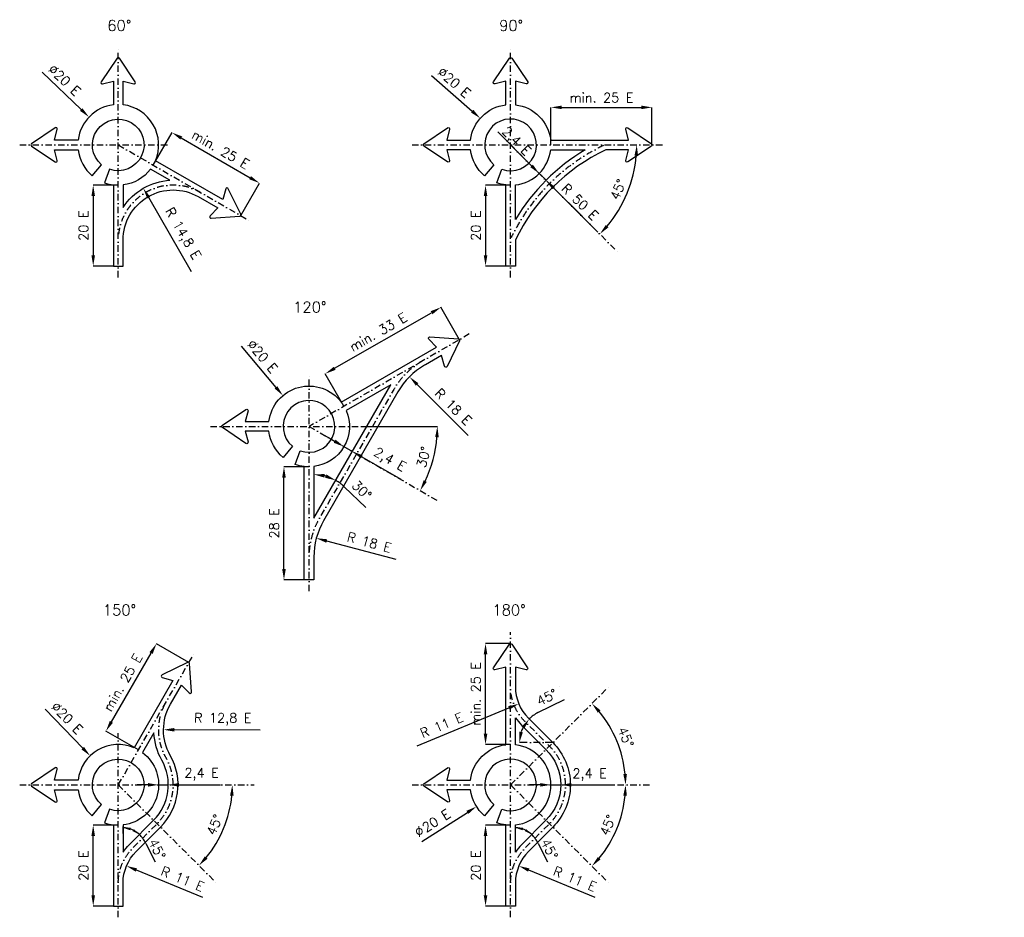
# Model space of a CAD drawing. Header units: millimetres. Extents: x 299 to 43624, y -5240 to 1618.
# Tile 4 of 4: x 36312 to 43624, y -5051 to 1618. Entities that reach past the tile are written whole.
import ezdxf

# ---------------------------------------------------------------- set-up
doc = ezdxf.new("R2010")
doc.units = ezdxf.units.MM
doc.header["$LTSCALE"] = 5
doc.linetypes.add('ČERCHOVANÁ', pattern=[25.4, 12.7, -6.35, 0, -6.35])
doc.layers.add('Kóty', color=2, linetype='Continuous')
doc.layers.add('Značka', color=7, linetype='Continuous')
doc.styles.get("Standard").update_dxf_attribs({"font": 'romand.shx', "height": 70})
doc.dimstyles.get("Standard").update_dxf_attribs({"dimtxt": 70, "dimasz": 80, "dimexe": 0.18, "dimexo": 0.0625, "dimgap": 37.5, "dimtad": 1, "dimdec": 0, "dimzin": 0, "dimdsep": 46, "dimtxsty": 'Standard', "dimcen": 0.09, "dimadec": 0, "dimazin": 0, "dimtfac": 1, "dimtdec": 0, "dimtofl": 0, "dimtmove": 0, "dimatfit": 3, "dimfxl": 1, "dimtolj": 1, "dimtzin": 0, "dimarcsym": 0})

# ---------------------------------------------------------------- blocks, each defined once
blk = doc.blocks.new('*D29')
at = {"layer": 'Defpoints', "color": 0, "transparency": 16777216}
for p in [(37043.7, 387.8), (36857.7, -212.2), (37007.7, -212.2)]:
    blk.add_point(p, dxfattribs=at)
at = {"layer": 'Kóty', "color": 0, "lineweight": -2, "transparency": 16777216}
for p, q in [((37043.6, 387.8), (36857.5, 387.8)), ((36857.7, 307.8), (36857.7, -132.2)), ((37007.6, -212.2), (36857.5, -212.2))]:
    blk.add_line(p, q, dxfattribs=at)
at = {"layer": 'Kóty', "color": 0, "transparency": 16777216}
for points in [[(36844.4, 307.8), (36871, 307.8), (36857.7, 387.8)], [(36844.4, -132.2), (36871, -132.2), (36857.7, -212.2)]]:
    blk.add_solid(points, dxfattribs=at)
at = {"layer": 'Kóty', "color": 0, "transparency": 16777216, "insert": (36785.2, 87.8), "char_height": 70, "attachment_point": 5, "rotation": 90}
blk.add_mtext('\\A1;20 E', dxfattribs=at)
blk = doc.blocks.new('*D30')
at = {"layer": 'Defpoints', "color": 0, "transparency": 16777216}
for p in [(37303.5, 537.8), (38092.3, 404), (37953, 162.8)]:
    blk.add_point(p, dxfattribs=at)
at = {"layer": 'Kóty', "color": 0, "lineweight": -2, "transparency": 16777216}
for p, q in [((37303.5, 537.8), (37442.9, 779.2)), ((37512.1, 739), (38023, 444)), ((37953.1, 162.8), (38092.4, 404.2))]:
    blk.add_line(p, q, dxfattribs=at)
at = {"layer": 'Kóty', "color": 0, "transparency": 16777216}
for points in [[(37518.7, 750.6), (37505.4, 727.5), (37442.8, 779)], [(38029.7, 455.6), (38016.4, 432.5), (38092.3, 404)]]:
    blk.add_solid(points, dxfattribs=at)
at = {"layer": 'Kóty', "color": 0, "transparency": 16777216, "insert": (37803.8, 654.3), "char_height": 70, "attachment_point": 5, "rotation": 330}
blk.add_mtext('\\A1;min. 25 E', dxfattribs=at)
blk = doc.blocks.new('*D31')
at = {"layer": 'Defpoints', "color": 0, "transparency": 16777216}
for p in [(39957.4, 387.8), (39771.4, -212.2), (39921.4, -212.2)]:
    blk.add_point(p, dxfattribs=at)
at = {"layer": 'Kóty', "color": 0, "lineweight": -2, "transparency": 16777216}
for p, q in [((39957.3, 387.8), (39771.2, 387.8)), ((39771.4, 307.8), (39771.4, -132.2)), ((39921.3, -212.2), (39771.2, -212.2))]:
    blk.add_line(p, q, dxfattribs=at)
at = {"layer": 'Kóty', "color": 0, "transparency": 16777216}
for points in [[(39758, 307.8), (39784.7, 307.8), (39771.4, 387.8)], [(39758, -132.2), (39784.7, -132.2), (39771.4, -212.2)]]:
    blk.add_solid(points, dxfattribs=at)
at = {"layer": 'Kóty', "color": 0, "transparency": 16777216, "insert": (39698.9, 87.8), "char_height": 70, "attachment_point": 5, "rotation": 90}
blk.add_mtext('\\A1;20 E', dxfattribs=at)
blk = doc.blocks.new('*D32')
at = {"layer": 'Defpoints', "color": 0, "transparency": 16777216}
for p in [(41007.4, 966.4), (40257.4, 687.8), (41007.4, 687.8)]:
    blk.add_point(p, dxfattribs=at)
at = {"layer": 'Kóty', "color": 0, "lineweight": -2, "transparency": 16777216}
for p, q in [((40257.4, 687.8), (40257.4, 966.5)), ((40337.4, 966.4), (40927.4, 966.4)), ((41007.4, 687.8), (41007.4, 966.5))]:
    blk.add_line(p, q, dxfattribs=at)
at = {"layer": 'Kóty', "color": 0, "transparency": 16777216}
for points in [[(40337.4, 979.7), (40337.4, 953), (40257.4, 966.4)], [(40927.4, 979.7), (40927.4, 953), (41007.4, 966.4)]]:
    blk.add_solid(points, dxfattribs=at)
at = {"layer": 'Kóty', "color": 0, "transparency": 16777216, "insert": (40632.4, 1038.9), "char_height": 70, "attachment_point": 5}
blk.add_mtext('\\A1;min. 25 E', dxfattribs=at)
blk = doc.blocks.new('*D33')
at = {"layer": 'Defpoints', "color": 0, "transparency": 16777216}
for p in [(38274.3, -1703.7), (38460.3, -1703.7), (38424.3, -2543.7)]:
    blk.add_point(p, dxfattribs=at)
at = {"layer": 'Kóty', "color": 0, "lineweight": -2, "transparency": 16777216}
for p, q in [((38460.3, -1703.7), (38274.2, -1703.7)), ((38274.3, -2463.7), (38274.3, -1783.7)), ((38424.3, -2543.7), (38274.2, -2543.7))]:
    blk.add_line(p, q, dxfattribs=at)
at = {"layer": 'Kóty', "color": 0, "transparency": 16777216}
for points in [[(38261, -1783.7), (38287.7, -1783.7), (38274.3, -1703.7)], [(38261, -2463.7), (38287.7, -2463.7), (38274.3, -2543.7)]]:
    blk.add_solid(points, dxfattribs=at)
at = {"layer": 'Kóty', "color": 0, "transparency": 16777216, "insert": (38201.8, -2123.7), "char_height": 70, "attachment_point": 5, "rotation": 90}
blk.add_mtext('\\A1;28 E', dxfattribs=at)
blk = doc.blocks.new('*D42')
at = {"layer": 'Defpoints', "color": 0, "transparency": 16777216}
for p in [(39439.9, -519), (39578.3, -760.1), (38719.7, -1253)]:
    blk.add_point(p, dxfattribs=at)
at = {"layer": 'Kóty', "color": 0, "lineweight": -2, "transparency": 16777216}
for p, q in [((38650.7, -972.1), (39370.5, -558.9)), ((39578.3, -760), (39439.8, -518.9)), ((38719.7, -1253), (38581.3, -1011.8))]:
    blk.add_line(p, q, dxfattribs=at)
at = {"layer": 'Kóty', "color": 0, "transparency": 16777216}
for points in [[(39363.9, -547.3), (39377.2, -570.4), (39439.9, -519)], [(38644.1, -960.6), (38657.4, -983.7), (38581.4, -1012)]]:
    blk.add_solid(points, dxfattribs=at)
at = {"layer": 'Kóty', "color": 0, "transparency": 16777216, "insert": (38974.5, -702.6), "char_height": 70, "attachment_point": 5, "rotation": 29.86214}
blk.add_mtext('\\A1;min. 33 E', dxfattribs=at)
blk = doc.blocks.new('*D43')
at = {"layer": 'Defpoints', "color": 0, "transparency": 16777216}
for p in [(39068.7, -1094), (38496.3, -1701.5), (38552.7, -1765.6), (38496.3, -2085.3), (38496.3, -2085.3)]:
    blk.add_point(p, dxfattribs=at)
at = {"layer": 'Kóty', "color": 0, "lineweight": -2, "transparency": 16777216}
blk.add_line((38722.5, -1852.4), (38881.5, -2006.8), dxfattribs=at)
for start, end in [(74.15487, 75.84513), (45.84513, 60)]:
    blk.add_arc((38496.3, -2085.3), 324.6, start, end, dxfattribs=at)
at = {"layer": 'Kóty', "color": 0, "transparency": 16777216}
for points in [[(38574.1, -1783.8), (38577.4, -1757.3), (38496.3, -1760.7)], [(38590.2, -1760.7), (38579.8, -1785.3), (38658.7, -1804.2)]]:
    blk.add_solid(points, dxfattribs=at)
at = {"layer": 'Kóty', "color": 0, "transparency": 16777216, "insert": (38852.5, -1877.6), "char_height": 70, "attachment_point": 5, "rotation": 315.84513}
blk.add_mtext('\\A1;30°', dxfattribs=at)
blk = doc.blocks.new('*D47')
at = {"layer": 'Defpoints', "color": 0, "transparency": 16777216}
for p in [(36857.7, -4366.6), (37043.8, -4366.6), (37007.7, -4966.6)]:
    blk.add_point(p, dxfattribs=at)
at = {"layer": 'Kóty', "color": 0, "lineweight": -2, "transparency": 16777216}
for p, q in [((37043.7, -4366.6), (36857.5, -4366.6)), ((36857.7, -4886.6), (36857.7, -4446.6)), ((37007.6, -4966.6), (36857.5, -4966.6))]:
    blk.add_line(p, q, dxfattribs=at)
at = {"layer": 'Kóty', "color": 0, "transparency": 16777216}
for points in [[(36844.4, -4446.6), (36871, -4446.6), (36857.7, -4366.6)], [(36844.4, -4886.6), (36871, -4886.6), (36857.7, -4966.6)]]:
    blk.add_solid(points, dxfattribs=at)
at = {"layer": 'Kóty', "color": 0, "transparency": 16777216, "insert": (36785.2, -4666.6), "char_height": 70, "attachment_point": 5, "rotation": 90}
blk.add_mtext('\\A1;20 E', dxfattribs=at)
blk = doc.blocks.new('*D48')
at = {"layer": 'Defpoints', "color": 0, "transparency": 16777216}
for p in [(37327.5, -3018), (37568.7, -3157.3), (37193.7, -3806.8)]:
    blk.add_point(p, dxfattribs=at)
at = {"layer": 'Kóty', "color": 0, "lineweight": -2, "transparency": 16777216}
for p, q in [((37568.6, -3157.2), (37327.4, -3017.9)), ((36992.5, -3598.3), (37287.5, -3087.3)), ((37193.6, -3806.7), (36952.4, -3667.5))]:
    blk.add_line(p, q, dxfattribs=at)
at = {"layer": 'Kóty', "color": 0, "transparency": 16777216}
for points in [[(37276, -3080.6), (37299.1, -3094), (37327.5, -3018)], [(36981, -3591.6), (37004.1, -3604.9), (36952.5, -3667.5)]]:
    blk.add_solid(points, dxfattribs=at)
at = {"layer": 'Kóty', "color": 0, "transparency": 16777216, "insert": (37077.3, -3306.5), "char_height": 70, "attachment_point": 5, "rotation": 60}
blk.add_mtext('\\A1;min. 25 E', dxfattribs=at)
blk = doc.blocks.new('*D49')
at = {"layer": 'Defpoints', "color": 0, "transparency": 16777216}
for p in [(36311.8, -4066.6), (37043.7, -4066.6), (38053.7, -4066.6), (37777.5, -4490.2), (37772.6, -4795.4)]:
    blk.add_point(p, dxfattribs=at)
at = {"layer": 'Kóty', "color": 0, "lineweight": -2, "transparency": 16777216}
blk.add_arc((37043.7, -4066.6), 847.3, 320.41178, 354.58822, dxfattribs=at)
at = {"layer": 'Kóty', "color": 0, "transparency": 16777216}
for points in [[(37873.9, -4145.9), (37900.5, -4147.1), (37891, -4066.6)], [(37706.5, -4615.5), (37686.8, -4597.6), (37642.8, -4665.7)]]:
    blk.add_solid(points, dxfattribs=at)
at = {"layer": 'Kóty', "color": 0, "transparency": 16777216, "insert": (37759.5, -4363.1), "char_height": 70, "attachment_point": 5, "rotation": 67.5}
blk.add_mtext('\\A1;45°', dxfattribs=at)
blk = doc.blocks.new('*D54')
at = {"layer": 'Defpoints', "color": 0, "transparency": 16777216}
for p in [(37728.4, -1403.7), (38460.3, -1403.7), (38844.3, -1403.7), (39356.3, -1729.8), (39426.7, -1961.6)]:
    blk.add_point(p, dxfattribs=at)
at = {"layer": 'Kóty', "color": 0, "lineweight": -2, "transparency": 16777216}
blk.add_line((38844.4, -1403.7), (39414, -1403.7), dxfattribs=at)
blk.add_arc((38460.3, -1403.7), 953.6, 334.80814, 355.19186, dxfattribs=at)
at = {"layer": 'Kóty', "color": 0, "transparency": 16777216}
for points in [[(39397.2, -1483.1), (39423.8, -1484.2), (39413.8, -1403.7)], [(39335, -1815.8), (39311.3, -1803.4), (39286.1, -1880.5)]]:
    blk.add_solid(points, dxfattribs=at)
at = {"layer": 'Kóty', "color": 0, "transparency": 16777216, "insert": (39311.3, -1631.7), "char_height": 70, "attachment_point": 5, "rotation": 75}
blk.add_mtext('\\A1;30°', dxfattribs=at)
blk = doc.blocks.new('*D55')
at = {"layer": 'Defpoints', "color": 0, "transparency": 16777216}
for p in [(39225.4, 687.8), (39957.4, 687.8), (41091.4, 687.8), (40768.8, 219.3), (40759.2, -114.1)]:
    blk.add_point(p, dxfattribs=at)
at = {"layer": 'Kóty', "color": 0, "lineweight": -2, "transparency": 16777216}
blk.add_arc((39957.4, 687.8), 937, 319.89346, 355.10654, dxfattribs=at)
at = {"layer": 'Kóty', "color": 0, "transparency": 16777216}
for points in [[(40877.6, 608.4), (40904.2, 607.3), (40894.3, 687.8)], [(40683.8, 75.2), (40664.2, 93.2), (40619.9, 25.2)]]:
    blk.add_solid(points, dxfattribs=at)
at = {"layer": 'Kóty', "color": 0, "transparency": 16777216, "insert": (40756, 357), "char_height": 70, "attachment_point": 5, "rotation": 67.5}
blk.add_mtext('\\A1;45°', dxfattribs=at)
blk = doc.blocks.new('*D56')
at = {"layer": 'Defpoints', "color": 0, "transparency": 16777216}
for p in [(40323.3, -3338), (40018.4, -3464.3)]:
    blk.add_point(p, dxfattribs=at)
at = {"layer": 'Kóty', "color": 0, "lineweight": -2, "transparency": 16777216}
for p, q in [((40323.2, -3338), (40323.4, -3338)), ((40323.3, -3338.1), (40323.3, -3337.9)), ((39262.9, -3777.2), (39944.5, -3494.9))]:
    blk.add_line(p, q, dxfattribs=at)
at = {"layer": 'Kóty', "color": 0, "transparency": 16777216}
blk.add_solid([(39939.4, -3482.6), (39949.6, -3507.2), (40018.4, -3464.3)], dxfattribs=at)
at = {"layer": 'Kóty', "color": 0, "transparency": 16777216, "insert": (39445.4, -3623.1), "char_height": 70, "attachment_point": 5, "rotation": 22.5}
blk.add_mtext('\\A1;R 11 E', dxfattribs=at)
blk = doc.blocks.new('*D66')
at = {"layer": 'Defpoints', "color": 0, "transparency": 16777216}
for p in [(37229.7, 365.6), (37451.7, -18.9)]:
    blk.add_point(p, dxfattribs=at)
at = {"layer": 'Kóty', "color": 0, "lineweight": -2, "transparency": 16777216}
blk.add_line((37588.9, -256.5), (37269.7, 296.3), dxfattribs=at)
at = {"layer": 'Kóty', "color": 0, "transparency": 16777216}
blk.add_solid([(37281.2, 303), (37258.1, 289.7), (37229.7, 365.6)], dxfattribs=at)
at = {"layer": 'Kóty', "color": 0, "transparency": 16777216, "insert": (37517.8, 24.9), "char_height": 70, "attachment_point": 5, "rotation": 300}
blk.add_mtext('\\A1;R 14,8 E', dxfattribs=at)
blk = doc.blocks.new('*D67')
at = {"layer": 'Defpoints', "color": 0, "transparency": 16777216}
for p in [(38514.7, -2234.3), (39036.3, -2374)]:
    blk.add_point(p, dxfattribs=at)
at = {"layer": 'Kóty', "color": 0, "lineweight": -2, "transparency": 16777216}
blk.add_line((39108.8, -2393.4), (38592, -2255), dxfattribs=at)
at = {"layer": 'Kóty', "color": 0, "transparency": 16777216}
blk.add_solid([(38595.5, -2242.1), (38588.6, -2267.8), (38514.7, -2234.3)], dxfattribs=at)
at = {"layer": 'Kóty', "color": 0, "transparency": 16777216, "insert": (38907.8, -2264.5), "char_height": 70, "attachment_point": 5, "rotation": 345}
blk.add_mtext('\\A1;R 18 E', dxfattribs=at)
blk = doc.blocks.new('*D68')
at = {"layer": 'Defpoints', "color": 0, "transparency": 16777216}
for p in [(39206.8, -1035.5), (39588.7, -1417.3)]:
    blk.add_point(p, dxfattribs=at)
at = {"layer": 'Kóty', "color": 0, "lineweight": -2, "transparency": 16777216}
blk.add_line((39641.7, -1470.4), (39263.4, -1092.1), dxfattribs=at)
at = {"layer": 'Kóty', "color": 0, "transparency": 16777216}
blk.add_solid([(39272.8, -1082.6), (39254, -1101.5), (39206.8, -1035.5)], dxfattribs=at)
at = {"layer": 'Kóty', "color": 0, "transparency": 16777216, "insert": (39532.1, -1258.2), "char_height": 70, "attachment_point": 5, "rotation": 315}
blk.add_mtext('\\A1;R 18 E', dxfattribs=at)
blk = doc.blocks.new('*D69')
at = {"layer": 'Defpoints', "color": 0, "transparency": 16777216}
for p in [(37380.2, -3657), (37764.2, -3658.6)]:
    blk.add_point(p, dxfattribs=at)
at = {"layer": 'Kóty', "color": 0, "lineweight": -2, "transparency": 16777216}
blk.add_line((38098.5, -3660), (37460.2, -3657.3), dxfattribs=at)
at = {"layer": 'Kóty', "color": 0, "transparency": 16777216}
blk.add_solid([(37460.3, -3644), (37460.2, -3670.7), (37380.2, -3657)], dxfattribs=at)
at = {"layer": 'Kóty', "color": 0, "transparency": 16777216, "insert": (37819.7, -3579.7), "char_height": 70, "attachment_point": 5, "rotation": 359.75971}
blk.add_mtext('\\A1;R 12,8 E', dxfattribs=at)

msp = doc.modelspace()

# ---------------------------------------------------------------- linework, layer by layer
at = {"color": 3}
msp.add_lwpolyline([(39993.3, -4565.6), (39993.3, -4364.4, 0.886405), (39993.3, -3768.7), (39993.3, -3567.6, 0.044424), (40039, -3622.2), (40220.3, -3803.5, -0.414214), (40220.3, -4329.6), (40039, -4510.9, 0.044424), (39993.3, -4565.6)], format="xyb", dxfattribs=at)
at = {"layer": 'Kóty'}
for p, q in [((36478.1, 1227.4), (36768.8, 950.1)), ((39370, 1203.6), (39671.8, 938.5)), ((40112.9, 532.2), (39861.5, 783.6)), ((39957.3, 687.8), (39957.4, 687.8)), ((39957.4, 687.7), (39957.4, 687.9)), ((40169.5, 475.7), (40169.6, 475.8)), ((40220.4, 424.8), (40220.5, 424.9)), ((40277, 368.2), (40490.2, 154.9)), ((40605.8, 39.4), (40277, 368.2)), ((37955.7, -806.8), (38215, -1113.5)), ((38460.3, -1403.8), (38460.3, -1403.6)), ((38460.3, -1403.7), (38460.5, -1403.7)), ((38460.3, -1403.7), (38460.5, -1403.7)), ((38460.3, -1403.7), (38460.4, -1403.7)), ((38460.4, -1403.8), (38460.4, -1403.6)), ((38460.4, -1403.8), (38460.4, -1403.6)), ((38650.8, -1513.8), (38581.5, -1473.8)), ((38720.1, -1553.8), (38720, -1553.9)), ((38782.5, -1589.7), (38782.4, -1589.8)), ((38851.8, -1629.6), (39141.3, -1796.5)), ((39957.2, -3016.6), (39771.1, -3016.6)), ((39771.3, -3686.6), (39771.3, -3096.6)), ((40160.4, -3530.1), (40358.8, -3431.3)), ((36500.2, -3504.8), (36779.5, -3793.5)), ((39957.3, -3766.6), (39771.1, -3766.6)), ((40044.6, -3752.6), (40022.5, -3752.6)), ((37043.6, -4066.6), (37043.8, -4066.6)), ((37043.7, -4066.7), (37043.7, -4066.5)), ((37043.7, -4066.6), (37043.9, -4066.6)), ((37043.8, -4066.7), (37043.8, -4066.5)), ((37043.8, -4066.7), (37043.8, -4066.5)), ((37263.7, -4066.6), (37183.7, -4066.6)), ((37343.7, -4066.5), (37343.7, -4066.4)), ((37415.7, -4066.5), (37415.7, -4066.4)), ((37495.7, -4066.6), (37802.7, -4066.6)), ((39957.2, -4066.6), (39957.4, -4066.6)), ((39957.3, -4066.7), (39957.3, -4066.5)), ((39957.3, -4066.6), (39957.4, -4066.6)), ((39957.3, -4066.6), (39957.4, -4066.6)), ((39957.4, -4066.7), (39957.4, -4066.5)), ((39957.4, -4066.7), (39957.4, -4066.5)), ((40177.3, -4066.6), (40097.3, -4066.6)), ((40257.3, -4066.5), (40257.3, -4066.4)), ((40257.3, -4066.6), (40329.3, -4066.6)), ((40329.3, -4066.6), (40329.3, -4066.8)), ((40409.3, -4066.6), (40721.5, -4066.6)), ((39297.9, -4486.4), (39636.7, -4270.7)), ((37079.7, -4427.9), (37079.7, -4376.2)), ((39957.3, -4366.6), (39771.1, -4366.6)), ((39993.3, -4427.9), (39993.3, -4376.2)), ((39771.3, -4886.6), (39771.3, -4446.6)), ((37247.7, -4501), (37318.4, -4637.6)), ((40161.3, -4501), (40232, -4637.6)), ((37673, -4904.2), (37178.7, -4699.5)), ((40586.6, -4904.2), (40092.3, -4699.5)), ((39921.2, -4966.6), (39771.1, -4966.6))]:
    msp.add_line(p, q, dxfattribs=at)
at = {"layer": 'Kóty', "color": 3}
msp.add_lwpolyline([(39993.4, 133.4), (39993.4, 390, 0.345381), (40255.2, 651.8), (40511.8, 651.8, 0.12407)], format="xyb", close=True, dxfattribs=at)
at = {"layer": 'Kóty'}
for points in [[(40169.5, 475.7), (40220.4, 424.7)], [(38720.1, -1553.8), (38782.5, -1589.7)], [(37343.7, -4066.6), (37415.7, -4066.6)]]:
    msp.add_lwpolyline(points, dxfattribs=at)
for centre, radius, start, end in [((40271.2, -3752.6), 248.5, 116.47776, 135), ((39957.3, -4066.6), 854.4, 5.36698, 39.63302), ((40271.2, -3752.6), 248.5, 153.52224, 161.47776), ((39957.4, -4066.6), 854, 320.36926, 354.63074), ((37077.8, -4561.5), 176.1, 45.6825, 89.37695), ((39991.4, -4561.5), 176.1, 45.6825, 89.37695), ((37028.8, -4608.4), 243.8, 26.11654, 45), ((39942.4, -4608.4), 243.8, 26.11654, 45)]:
    msp.add_arc(centre, radius, start, end, dxfattribs=at)
for points in [[(36778, 959.7), (36759.6, 940.5), (36826.6, 894.9)], [(39680.6, 948.6), (39663, 928.5), (39731.9, 885.7)], [(40122.4, 541.6), (40103.5, 522.8), (40169.5, 475.7)], [(40286.4, 377.6), (40267.5, 358.7), (40220.4, 424.7)], [(40286.4, 377.6), (40267.5, 358.7), (40220.4, 424.7)], [(38225.2, -1104.9), (38204.8, -1122.1), (38266.7, -1174.6)], [(38657.5, -1502.2), (38644.2, -1525.3), (38720.1, -1553.7)], [(38858.5, -1618.1), (38845.2, -1641.2), (38782.5, -1589.7)], [(39757.9, -3096.6), (39784.6, -3096.6), (39771.3, -3016.6)], [(40605.4, -3530.6), (40625.1, -3512.6), (40561.4, -3462.5)], [(40037.9, -3634), (40059.6, -3649.6), (40095.5, -3576.9)], [(39757.9, -3686.6), (39784.6, -3686.6), (39771.3, -3766.6)], [(40048.7, -3675.8), (40022.4, -3671.5), (40022.7, -3752.6)], [(36789.1, -3784.2), (36769.9, -3802.7), (36835.1, -3851)], [(40821.2, -3986), (40794.6, -3987.3), (40811.6, -4066.6)], [(37263.7, -4053.2), (37263.7, -4079.9), (37343.7, -4066.6)], [(37495.7, -4053.2), (37495.7, -4079.9), (37415.7, -4066.6)], [(40177.3, -4053.2), (40177.3, -4079.9), (40257.3, -4066.6)], [(40409.3, -4053.2), (40409.3, -4079.9), (40329.3, -4066.6)], [(40794.3, -4145.9), (40821, -4147.1), (40811.4, -4066.6)], [(39629.6, -4259.4), (39643.9, -4281.9), (39704.2, -4227.7)], [(37133.6, -4403.9), (37136.7, -4385.4), (37079.7, -4385.5)], [(39757.9, -4446.6), (39784.6, -4446.6), (39771.3, -4366.6)], [(40047.2, -4403.9), (40050.3, -4385.4), (39993.3, -4385.5)], [(37160.6, -4395.3), (37149.7, -4410.6), (37200.9, -4435.7)], [(40074.2, -4395.3), (40063.3, -4410.6), (40114.5, -4435.7)], [(40625, -4620.3), (40605.3, -4602.3), (40561.3, -4670.4)], [(37183.8, -4687.2), (37173.6, -4711.8), (37104.8, -4668.9)], [(40097.4, -4687.2), (40087.2, -4711.8), (40018.4, -4668.9)], [(39757.9, -4886.6), (39784.6, -4886.6), (39771.3, -4966.6)]]:
    msp.add_solid(points, dxfattribs=at)
at = {"layer": 'Značka', "color": 6, "linetype": 'ČERCHOVANÁ', "ltscale": 0.75}
for p, q in [((37043.8, -296.3), (37043.8, 1419.7)), ((39957.4, -296.2), (39957.4, 1419.8)), ((36311.8, 687.7), (37427.7, 687.7)), ((37043.6, 687.8), (37043.8, 687.8)), ((37043.7, 687.7), (37043.7, 687.9)), ((37043.7, 687.8), (38025.8, 120.8)), ((37043.7, 687.7), (37043.9, 687.7)), ((37043.7, 687.7), (37043.9, 687.7)), ((37043.8, 687.6), (37043.8, 687.8)), ((37043.8, 687.6), (37043.8, 687.8)), ((39225.4, 687.8), (41091.4, 687.8)), ((39650.3, -716.7), (38460.3, -1403.7)), ((38460.4, -2627.7), (38460.4, -1019.7)), ((37728.4, -1403.7), (38844.3, -1403.7)), ((38460.3, -1403.7), (39426.7, -1961.6)), ((39957.4, -5050.6), (39957.4, -2932.6)), ((39957.3, -4066.6), (40690.8, -3333.1)), ((37043.8, -5050.6), (37043.8, -3682.6)), ((40271.2, -3752.6), (40044.7, -3752.6)), ((36311.8, -4066.6), (38053.7, -4066.6)), ((39225.4, -4066.6), (40994.6, -4066.6)), ((39957.4, -4066.6), (40690.8, -4800))]:
    msp.add_line(p, q, dxfattribs=at)
at = {"layer": 'Značka', "color": 3}
for points in [[(36941.1, 405.9, 0.057256), (37007.7, 390), (37007.7, -212.2), (37079.7, -212.2), (37079.7, -18.9, -0.57735), (37637.7, 303.3), (37783.6, 219), (37726.2, 160.1, 0.689385), (37734.3, 142.7), (37944.8, 157.7, 0.530846), (37953.4, 172.4), (37861.1, 362.3, 0.689385), (37841.9, 360.6), (37819.6, 281.4), (37319.6, 570, 0.499758), (37079.7, 985.6), (37079.7, 1160.9), (37159.5, 1140.7, 0.689385), (37170.5, 1156.4), (37052.2, 1331.3, 0.530846), (37035.2, 1331.3), (36916.9, 1156.4, 0.689385), (36927.9, 1140.7), (37007.7, 1160.9), (37007.7, 985.6, 0.345381), (36745.9, 723.8), (36570.6, 723.8), (36590.8, 803.5, 0.689385), (36575.1, 814.6), (36400.2, 696.3, 0.530846), (36400.2, 679.3), (36575.1, 561, 0.689385), (36590.8, 572), (36570.6, 651.8), (36745.9, 651.8, 0.190344), (36850.9, 458), (36920.3, 540.7, -11.430052), (36978, 507.4), (36941.1, 405.9)], [(39854.8, 405.9), (39891.7, 507.4, 11.430052), (39833.9, 540.7), (39764.5, 458, -0.190344), (39659.5, 651.8), (39484.2, 651.8), (39504.5, 572, -0.689385), (39488.7, 561), (39313.9, 679.3, -0.530846), (39313.9, 696.3), (39488.7, 814.6, -0.689385), (39504.5, 803.5), (39484.2, 723.8), (39659.5, 723.8, -0.345381), (39921.4, 985.6), (39921.4, 1160.9), (39841.6, 1140.7, -0.689385), (39830.6, 1156.4), (39948.8, 1331.3, -0.530846), (39965.9, 1331.3), (40084.2, 1156.4, -0.689385), (40073.1, 1140.7), (39993.4, 1160.9), (39993.4, 985.6, -0.345381), (40255.2, 723.8), (40832.5, 723.8), (40812.2, 803.5, -0.689385), (40828, 814.6), (41002.8, 696.3, -0.530846), (41002.8, 679.3), (40828, 561, -0.689385), (40812.2, 572), (40832.5, 651.8), (40663.8, 651.8, 0.170839), (39993.4, -18.7), (39993.4, -212.2), (39921.4, -212.2), (39921.4, 390, -0.057256), (39854.8, 405.9)], [(37431.7, -3466.6), (37512.4, -3326.7), (37571.4, -3384.1, 0.689385), (37588.8, -3376), (37573.8, -3165.4, 0.530846), (37559.1, -3156.9), (37369.2, -3249.2, 0.689385), (37370.9, -3268.3), (37450.1, -3290.7), (37161.4, -3790.6, 0.499758), (36745.9, -4030.6), (36570.6, -4030.6), (36590.8, -3950.8, 0.689385), (36575.1, -3939.8), (36400.2, -4058.1, 0.530846), (36400.2, -4075.1), (36575.1, -4193.4, 0.689385), (36590.8, -4182.3), (36570.6, -4102.6), (36745.9, -4102.6, 0.190344), (36850.9, -4296.4), (36920.3, -4213.7, -11.430052), (36978, -4247), (36941.1, -4348.5, 0.057256), (37007.7, -4364.4), (37007.7, -4966.6), (37079.7, -4966.6), (37079.7, -4795.2, -0.198912), (37176.4, -4561.8), (37357.7, -4380.5, 0.337117), (37430.1, -3847.8, -0.265703), (37431.7, -3466.6)]]:
    msp.add_lwpolyline(points, format="xyb", dxfattribs=at)
at = {"layer": 'Značka', "color": 6, "linetype": 'ČERCHOVANÁ', "ltscale": 0.75}
for points in [[(39957.4, 687.8), (40759.2, -114.1)], [(37043.7, -4066.6), (37772.6, -4795.4)]]:
    msp.add_lwpolyline(points, dxfattribs=at)
at = {"layer": 'Značka', "color": 3}
for points in [[(37427.8, 424.5), (37283.6, 507.7, -0.204433), (37079.7, 390), (37079.7, 223.5, -0.239271)], [(38336.9, -1550.8), (38267.5, -1633.5, -0.190344), (38162.5, -1439.7), (37987.2, -1439.7), (38007.5, -1519.4, -0.689385), (37991.7, -1530.5), (37816.9, -1412.2, -0.530846), (37816.9, -1395.2), (37991.7, -1276.9, -0.689385), (38007.5, -1287.9), (37987.2, -1367.7), (38162.5, -1367.7, -0.675879), (38700.3, -1223.6), (39408.1, -814.9), (39350.7, -756, -0.689385), (39358.8, -738.6), (39569.3, -753.6, -0.530846), (39577.9, -768.3), (39485.6, -958.2, -0.689385), (39466.4, -956.5), (39444.1, -877.3), (39325.6, -945.7), (39318.7, -949.7, 0.131652), (39121, -1147.3), (38568.7, -2104, 0.131652), (38496.3, -2374), (38496.3, -2543.7), (38424.3, -2543.7), (38424.3, -1701.5, -0.057256), (38357.7, -1685.6), (38394.7, -1584.1, 11.430052), (38336.9, -1550.8)], [(38496.3, -1701.5), (38496.3, -2085.3), (39068.7, -1094), (38736.3, -1285.9, -0.499758)], [(39921.3, -4966.6), (39921.3, -4364.4, -0.057256), (39854.7, -4348.5), (39891.6, -4247, 11.430052), (39833.9, -4213.7), (39764.4, -4296.4, -0.190344), (39659.4, -4102.6), (39484.1, -4102.6), (39504.4, -4182.3, -0.689385), (39488.6, -4193.4), (39313.8, -4075.1, -0.530846), (39313.8, -4058.1), (39488.6, -3939.8, -0.689385), (39504.4, -3950.8), (39484.1, -4030.6), (39659.4, -4030.6, -0.345381), (39921.3, -3768.7), (39921.3, -3191.4), (39841.5, -3211.7, -0.689385), (39830.5, -3196), (39948.8, -3021.1, -0.530846), (39965.8, -3021.1), (40084.1, -3196, -0.689385), (40073, -3211.7), (39993.3, -3191.4), (39993.3, -3338, 0.198912), (40089.9, -3571.3), (40271.2, -3752.6, -0.414214), (40271.2, -4380.5), (40089.9, -4561.8, 0.198912), (39993.3, -4795.2), (39993.3, -4966.6)], [(37308.7, -3679.6), (37223.8, -3826.6, -0.675879), (37079.7, -4364.4), (37079.7, -4565.6, -0.044424), (37125.4, -4510.9), (37306.7, -4329.6, 0.337117), (37367.4, -3883.3, -0.117838)]]:
    msp.add_lwpolyline(points, format="xyb", close=True, dxfattribs=at)
at = {"layer": 'Značka', "color": 6, "linetype": 'ČERCHOVANÁ', "ltscale": 0.75, "flags": 128}
for points in [[(37655.7, 334.4, 0.570368), (37043.8, -10.3)], [(39300.7, -918.5, 0.131652), (39089.8, -1129.3), (38537.5, -2086, 0.127159), (38460.4, -2363.8, 0.127159)], [(39957.4, -4787.1, -0.193155), (40064.5, -4536.4), (40245.8, -4355.1, 0.414214), (40245.8, -3778.1), (40064.5, -3596.8, -0.193155), (39957.4, -3346.1)], [(37043.8, -4787.1, -0.193155), (37150.9, -4536.4), (37332.2, -4355.1, 0.337117), (37398.7, -3865.5, -0.265703), (37400.5, -3448.6)]]:
    msp.add_lwpolyline(points, format="xyb", dxfattribs=at)
msp.add_lwpolyline([(37043.7, -4066.6), (37610.7, -3084.5)], dxfattribs=at)
at = {"layer": 'Značka', "color": 6, "linetype": 'ČERCHOVANÁ', "ltscale": 0.75}
msp.add_arc((41281.1, -635.9), 1464, 115.61049, 154.38951, dxfattribs=at)

# ---------------------------------------------------------------- texts
at = {"layer": 'Kóty'}
msp.add_text('2,4 E', height=70, dxfattribs=at).set_placement((40416.5, -4015.7))
for s, p in [('20 E', (39329.1, -4422.1)), ('∅', (39272.9, -4457.9))]:
    msp.add_text(s, height=70, rotation=32.48725, dxfattribs=at).set_placement(p)
at = {"layer": 'Kóty', "char_height": 70, "attachment_point": 5}
for s, insert, rotation in [('\\A1;∅20 E', (36644.6, 1168.8), 316.34584), ('\\A1;∅20 E', (39538.7, 1151.9), 318.7102), ('\\A1;2,4 E', (39995.2, 708.9), 315), ('\\A1;R 50 E', (40473, 264.5), 315), ('\\A1;∅20 E', (38114.9, -882.8), 310.21145), ('\\A1;2,4 E', (39057.7, -1656.7), 330.03581), ('\\A1;min. 25 E', (39698.8, -3391.6), 90), ('\\A1;45°', (40227.3, -3415.8), 26.47776), ('\\A1;∅20 E', (36664.1, -3570), 314.04999), ('\\A1;45°', (40813.6, -3711.9), 292.5), ('\\A1;45°', (40679.4, -4365.6), 67.5), ('\\A1;45°', (37332.6, -4543.7), 296.11654), ('\\A1;45°', (40246.1, -4543.7), 296.11654), ('\\A1;20 E', (39698.8, -4666.6), 90), ('\\A1;R 11 E', (37521.5, -4765.3), 337.5), ('\\A1;R 11 E', (40435.1, -4765.3), 337.5)]:
    msp.add_mtext(s, dxfattribs=dict(at, insert=insert, rotation=rotation))
at = {"layer": 'Kóty', "insert": (37662.7, -3987.4), "char_height": 70, "attachment_point": 5}
msp.add_mtext('\\A1;2,4 E', dxfattribs=at)
at = {"layer": 'Značka'}
msp.add_text('180°', height=80, dxfattribs=at).set_placement((39822.2, -2807.7))
at = {"layer": 'Značka', "color": 7, "char_height": 80, "attachment_point": 1}
for s, width, insert in [('\\pi47.40524;{\\C256;60°}', 258.62, (36915, 1614.5)), ('\\pi45.50048;{\\C256;90°}', 258.62, (39827.2, 1614.5)), ('\\pi13.11952;{\\C256;120°}', 258.62, (38329.5, -477)), ('\\pi33.66745;{\\C256;150°}', 299.716, (36896.2, -2727.7))]:
    msp.add_mtext_dynamic_manual_height_columns(s, width=width, gutter_width=100, heights=[0], dxfattribs=dict(at, insert=insert))

# ---------------------------------------------------------------- dimensions: what is measured, and where the dimension line sits
at = {"layer": 'Kóty'}
dim = msp.add_linear_dim(base=(41007.4, 966.4), p1=(40257.4, 687.8), p2=(41007.4, 687.8), text='min. 25 E', dimstyle='Standard', dxfattribs=at)
dim.commit()
dim.dimension.update_dxf_attribs({"geometry": '*D32', "text_midpoint": (40632.4, 1038.9)})
for p1, p2, distance, text, picture, middle in [((37303.5, 537.8), (37953, 162.8), 278.6, 'min. 25 E', '*D30', (37803.8, 654.3)), ((38719.7, -1253), (39578.3, -760.1), 277.9, 'min. 33 E', '*D42', (38974.5, -702.6)), ((37193.7, -3806.8), (37568.7, -3157.3), 278.5, 'min. 25 E', '*D48', (37077.3, -3306.5))]:
    dim = msp.add_aligned_dim(p1=p1, p2=p2, distance=distance, text=text, dimstyle='Standard', dxfattribs=at)
    dim.commit()
    dim.dimension.update_dxf_attribs({"geometry": picture, "text_midpoint": middle})
for base, line1, line2, picture, middle in [((40768.8, 219.3), ((39957.4, 687.8), (40759.2, -114.1)), ((39225.4, 687.8), (41091.4, 687.8)), '*D55', (40756, 357)), ((38552.7, -1765.6), ((38496.3, -2085.3), (39068.7, -1094)), ((38496.3, -2085.3), (38496.3, -1701.5)), '*D43', (38852.5, -1877.6)), ((39356.3, -1729.8), ((38460.3, -1403.7), (39426.7, -1961.6)), ((37728.4, -1403.7), (38844.3, -1403.7)), '*D54', (39311.3, -1631.7)), ((37777.5, -4490.2), ((36311.8, -4066.6), (38053.7, -4066.6)), ((37043.7, -4066.6), (37772.6, -4795.4)), '*D49', (37759.5, -4363.1))]:
    dim = msp.add_angular_dim_2l(base=base, line1=line1, line2=line2, dimstyle='Standard', dxfattribs=at)
    dim.commit()
    dim.dimension.update_dxf_attribs({"geometry": picture, "text_midpoint": middle})
for base, p1, p2, text, picture, middle in [((36857.7, -212.2), (37043.7, 387.8), (37007.7, -212.2), '20 E', '*D29', (36785.2, 87.8)), ((39771.4, -212.2), (39957.4, 387.8), (39921.4, -212.2), '20 E', '*D31', (39698.9, 87.8)), ((38274.3, -1703.7), (38424.3, -2543.7), (38460.3, -1703.7), '28 E', '*D33', (38201.8, -2123.7)), ((36857.7, -4366.6), (37007.7, -4966.6), (37043.8, -4366.6), '20 E', '*D47', (36785.2, -4666.6))]:
    dim = msp.add_linear_dim(base=base, p1=p1, p2=p2, angle=90, text=text, dimstyle='Standard', dxfattribs=at)
    dim.commit()
    dim.dimension.update_dxf_attribs({"geometry": picture, "text_midpoint": middle})
for center, mpoint, text, picture, middle in [((37451.7, -18.9), (37229.7, 365.6), 'R 14,8 E', '*D66', (37449.3, -14.7)), ((39588.7, -1417.3), (39206.8, -1035.5), 'R 18 E', '*D68', (39480.8, -1309.5)), ((39036.3, -2374), (38514.7, -2234.3), 'R 18 E', '*D67', (38889, -2334.6)), ((40323.3, -3338), (40018.4, -3464.3), 'R 11 E', '*D56', (39473.1, -3690.1)), ((37764.2, -3658.6), (37380.2, -3657), 'R 12,8 E', '*D69', (37819.4, -3658.8))]:
    dim = msp.add_radius_dim(center=center, mpoint=mpoint, text=text, dimstyle='Standard', dxfattribs=at)
    dim.commit()
    dim.dimension.update_dxf_attribs({"geometry": picture, "text_midpoint": middle, "dimtype": 164})

doc.saveas('drawing.dxf')
